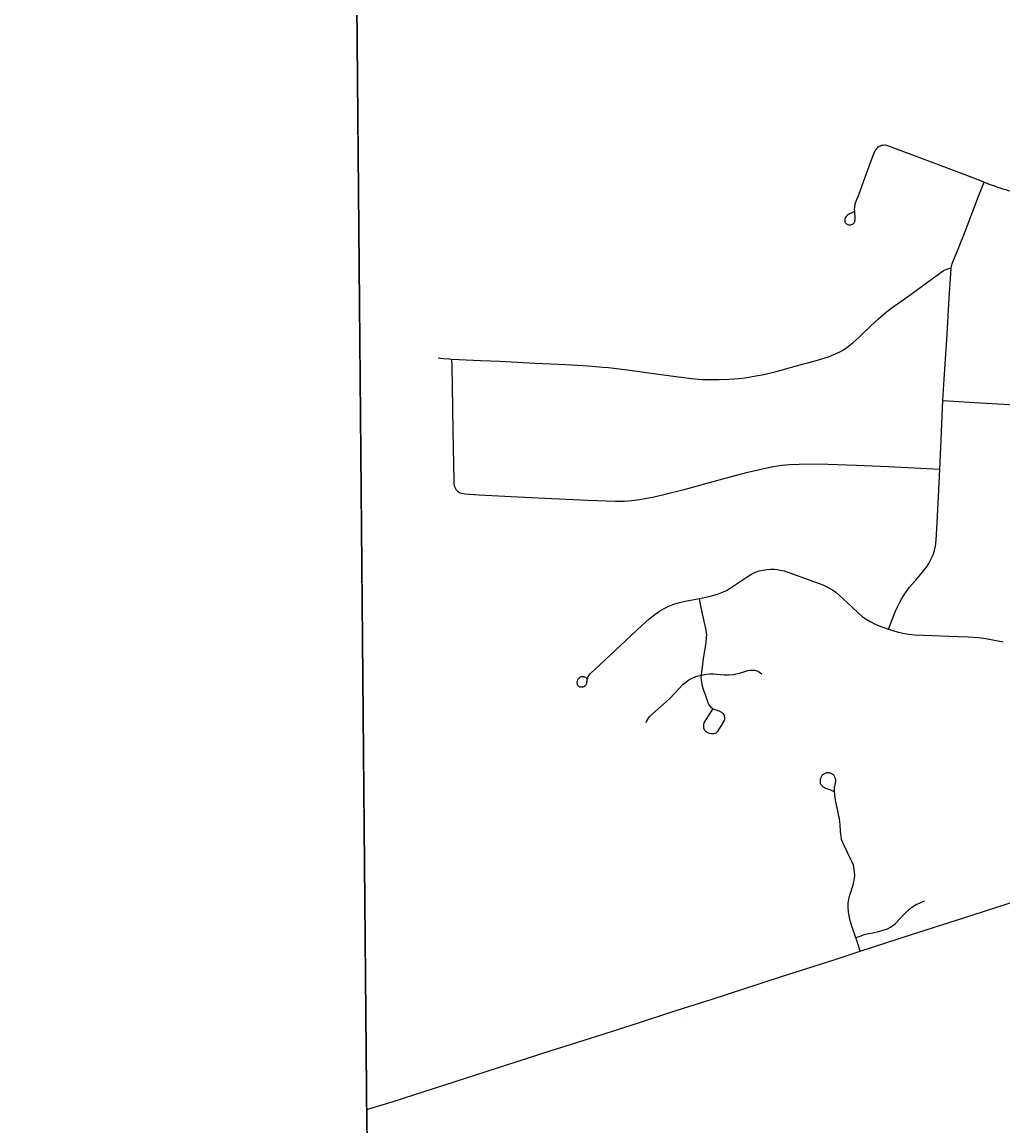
# Model space of a CAD drawing. Header units: feet. Extents: x 2113747 to 2516209, y 960708 to 1356798.
# Tile 62 of 92: x 2271117 to 2276679, y 1206469 to 1212729. Entities that reach past the tile are written whole.
import ezdxf

# ---------------------------------------------------------------- set-up
doc = ezdxf.new("R2010")
doc.units = ezdxf.units.FT
doc.header["$LTSCALE"] = 20
doc.header["$MEASUREMENT"] = 0
doc.linetypes.add('OhDOT_USTN3', pattern=[0.22, 0.165, -0.055])
for name, color, linetype in [('GM_X_Adjacent_County', 251, 'OhDOT_USTN3'), ('GM_X_City_Street', 251, 'Continuous'), ('GM_X_County', 251, 'OhDOT_USTN3'), ('GM_X_State_Location', 251, 'Continuous'), ('GM_X_State_Route', 1, 'Continuous')]:
    doc.layers.add(name, color=color, linetype=linetype)
doc.styles.add('Styledgn030', font='dgn030.shx')

msp = doc.modelspace()

# ---------------------------------------------------------------- linework, layer by layer
at = {"layer": 'GM_X_Adjacent_County', "flags": 128}
msp.add_lwpolyline([(2192629.9, 1167519.5), (2192631.2, 1170403.5), (2192632.8, 1173672.8), (2192633.8, 1175629.5), (2192671.1, 1181169.3), (2192669.3, 1184775.1), (2192667.8, 1187766.9), (2192660.9, 1188884.7), (2192638, 1192623.1), (2192637, 1192687), (2192624.5, 1194837.8), (2192737.6, 1194839.7), (2198605.6, 1194974.2), (2199009.7, 1194982.8), (2204631.8, 1195039.6), (2205347.9, 1195050.5), (2205386.6, 1195051.1), (2205910.4, 1195059.1), (2205996.9, 1195060.4), (2208466.7, 1195086.6), (2214754.4, 1195227), (2218436, 1195308), (2224284, 1195428.9), (2225752.4, 1195457.9), (2225462.4, 1195534.2), (2225401.5, 1195595.2), (2225364.4, 1195690.5), (2225385.6, 1195870.7), (2225422.7, 1195968.7), (2225454.5, 1196101.2), (2225555.1, 1196175.4), (2225730, 1196146.2), (2225936.7, 1196103.9), (2226103.6, 1195950.2), (2226196.3, 1195762.1), (2226318.2, 1195778), (2226413.6, 1195876), (2226477.1, 1196119.8), (2226432.1, 1196339.7), (2226254.6, 1196527.8), (2226111.5, 1196633.7), (2226016.1, 1196776.8), (2225706.3, 1197037.8), (2225597.5, 1197214), (2225541.9, 1197428.6), (2225549.8, 1197574.3), (2225533.9, 1197682.9), (2225510.1, 1197751.8), (2225433.3, 1197823.4), (2225319.3, 1197810.1), (2225163, 1197849.8), (2225022.6, 1197884.3), (2224866.2, 1197995.8), (2224773.6, 1198237.6), (2224766.2, 1198416.3), (2224818.6, 1198832.8), (2224831.8, 1198917.6), (2224868.9, 1199050.1), (2224916.6, 1199124.2), (2224988.2, 1199164), (2225078.2, 1199177.2), (2225210.7, 1199142.8), (2225361.7, 1199058), (2225454.5, 1198986.5), (2225541.9, 1198975.9), (2225626.7, 1199020.9), (2225653.2, 1199068.6), (2225634.6, 1199164), (2225576.3, 1199317.6), (2225558.1, 1199409.1), (2225502.1, 1199640.9), (2225359.1, 1199810.4), (2225210.7, 1199887.3), (2225033.2, 1199916.4), (2224903.4, 1199927), (2224733.8, 1199887.3), (2224588.1, 1199836.9), (2224426.5, 1199852.8), (2224304.6, 1199924.4), (2224140.3, 1200009.2), (2224033.1, 1200099.2), (2223933.7, 1200223.8), (2223870.1, 1200324.4), (2223843.6, 1200456.9), (2223875.4, 1200570.8), (2223989.3, 1200713.9), (2224135, 1200891.4), (2224264.9, 1201013.3), (2224315.2, 1201058.3), (2224325.8, 1201095.4), (2224307.2, 1201143.1), (2224270.1, 1201185.5), (2224190.7, 1201257), (2224050.2, 1201262.3), (2223875.4, 1201254.4), (2223719.1, 1201259.7), (2223624.4, 1201296.8), (2223554.8, 1201352.4), (2223464.7, 1201458.4), (2223422.3, 1201569.7), (2223427.6, 1201646.5), (2223462.1, 1201752.5), (2223552.1, 1201842.6), (2223692.6, 1201903.5), (2223840.9, 1201967.1), (2223893.9, 1201998.9), (2223939, 1202043.9), (2223962.8, 1202134), (2223909.8, 1202269.1), (2223851.5, 1202340.7), (2223774.7, 1202356.6), (2223692.6, 1202348.6), (2223578.6, 1202303.6), (2223491.2, 1202258.5), (2223382.6, 1202226.8), (2223303.1, 1202247.9), (2223247.5, 1202300.9), (2223215.7, 1202377.8), (2223197.1, 1202483.7), (2223244.8, 1202642.7), (2223353.4, 1202799), (2223454.1, 1202942.1), (2223462.1, 1203018.9), (2223462.1, 1203064), (2223390.5, 1203188.5), (2223235.7, 1203282.8), (2223181.3, 1203339.3), (2223130.4, 1203395.8), (2223116.3, 1203463.6), (2223153, 1203562.4), (2223226.5, 1203633.1), (2223288.6, 1203695.2), (2223316.9, 1203765.9), (2223297.1, 1203887.3), (2223251.9, 1203949.5), (2223175.6, 1203974.9), (2223085.2, 1203955.1), (2223006.1, 1203918.4), (2222935.5, 1203853.4), (2222850.7, 1203698), (2222740.6, 1203607.6), (2222675.6, 1203593.5), (2222616.2, 1203610.5), (2222559.7, 1203698), (2222463.7, 1204073.8), (2222458, 1204285.7), (2222497.6, 1204359.1), (2222596.5, 1204452.4), (2222805.5, 1204585.1), (2222929.8, 1204675.6), (2222992, 1204740.5), (2223006.1, 1204788.6), (2222972.2, 1204847.9), (2222910.1, 1204912.9), (2222760.3, 1204955.2), (2222599.3, 1204969.4), (2222480.6, 1205008.9), (2222404.4, 1205076.7), (2222263.1, 1205240.6), (2222181.2, 1205336.6), (2222079.5, 1205407.3), (2221966.5, 1205441.2), (2221881.7, 1205472.2), (2221797, 1205516.5), (2221703.7, 1205619.2), (2221630.3, 1205687), (2221562.5, 1205698.3), (2221463.6, 1205681.3), (2221311, 1205613.5), (2221195.2, 1205576.8), (2221070.9, 1205582.4), (2220859, 1205622), (2220743.2, 1205681.3), (2220576.5, 1205822.6), (2220455, 1205944), (2220302.4, 1206023.1), (2220181, 1206074), (2220090.6, 1206150.3), (2220048.2, 1206308.5), (2220039.7, 1206483.6), (2219974.7, 1206616.4), (2219935.2, 1206709.7), (2219898.5, 1206817), (2219906.9, 1206918.7), (2220005.8, 1207031.7), (2220152.7, 1207136.3), (2220291.1, 1207226.7), (2220373.1, 1207288.8), (2220421.9, 1207378.1), (2220410.9, 1207565.9), (2220407.2, 1207760.7), (2220339.7, 1208008), (2220291, 1208255.3), (2220324.8, 1208431.4), (2220444.6, 1208768.6), (2220470.9, 1208944.7), (2220422.2, 1209154.5), (2220328.5, 1209281.8), (2220103.7, 1209491.7), (2219826.5, 1209709), (2219691.6, 1209851.3), (2219429.3, 1210203.5), (2219283.2, 1210473.3), (2219245.7, 1210694.3), (2219320.7, 1211065.2), (2219356.9, 1211201.2), (2219410.6, 1211402.4), (2219451.8, 1211743.4), (2219388.1, 1211971.9), (2219215.8, 1212230.4), (2219028.4, 1212466.5), (2218661.3, 1212777.4), (2218365.3, 1213088.4), (2218207.9, 1213346.9), (2218114.2, 1213710.3), (2218088, 1214032.6), (2218118, 1214403.5), (2218200.4, 1214647), (2218372.8, 1214973), (2218440.2, 1215096.6), (2218541.4, 1215411.3), (2218635, 1215696.1), (2218743.7, 1215898.4), (2218886.1, 1216149.4), (2219047.2, 1216370.4), (2219095.9, 1216516.6), (2219144.6, 1216741.4), (2219144.6, 1216921.2), (2219118.3, 1217142.2), (2219133.3, 1217333.3), (2219144.6, 1217520.7), (2219065.9, 1217816.6), (2219058.4, 1218048.9), (2219054.6, 1218326.2), (2219075.1, 1218515), (2219103.6, 1218655.5), (2219090, 1218753.5), (2219032.2, 1218921.9), (2218878.6, 1219180.4), (2218788.6, 1219296.6), (2218691.2, 1219360.2), (2218575.1, 1219379), (2218297.8, 1219382.7), (2217968.1, 1219292.8), (2217739.6, 1219274.1), (2217544.8, 1219307.8), (2217436.1, 1219296.6), (2217237.5, 1219296.6), (2217140.1, 1219345.3), (2217039, 1219457.7), (2216781, 1219756.6), (2216623.1, 1220057.1), (2216570, 1220251), (2216533.2, 1220570.4), (2216540.7, 1220686.5), (2216551.9, 1220843.9), (2216668.1, 1220915.1), (2216847.9, 1220915.1), (2217027.7, 1220836.4), (2217394.9, 1220686.5), (2217522.3, 1220769), (2217675.9, 1220956.3), (2217732.1, 1221094.9), (2217720.9, 1221244.8), (2217683.4, 1221394.7), (2217559.6, 1221466.3), (2217447.4, 1221394.7), (2217323.7, 1221398.4), (2217147.6, 1221465.8), (2216990.3, 1221615.7), (2216922.8, 1221671.9), (2216776.7, 1221754.3), (2216638.1, 1221784.3), (2216499.5, 1221758.1), (2216364.6, 1221701.9), (2216282.2, 1221679.4), (2216188.5, 1221761.8), (2216154.8, 1221904.2), (2216195, 1221993.3), (2217854.6, 1222013.8), (2218902.3, 1222026.2), (2221110.2, 1222044.8), (2224969.7, 1222054.4), (2226270.9, 1222054.4), (2227184.2, 1222047.2), (2228798.4, 1222028), (2230481.2, 1221983), (2231335, 1221970.9), (2233013.3, 1221964.2), (2233375.5, 1221985.7), (2235298.9, 1222030.3), (2235886, 1222018.9), (2238008.6, 1221951.6), (2239797.9, 1221947.1), (2240042.3, 1221946.5), (2240473.1, 1221945.4), (2240926.8, 1221944.3), (2242478.9, 1221940.4), (2243220.1, 1221938.8), (2246206.9, 1221908.5), (2259652.5, 1221764.6), (2265464.6, 1221710.9), (2271661.6, 1221657), (2271878.3, 1221655.1), (2272245.5, 1221652), (2272941.3, 1221646.2), (2272946, 1221095.4), (2272949.1, 1220734.4), (2272952.1, 1220381.2), (2272955.4, 1219996), (2272959.4, 1219526.6), (2272961.9, 1219224.8), (2272968.2, 1218487.3), (2272977.4, 1217406), (2272974.8, 1216501), (2272990.9, 1215563.4), (2273071.2, 1206556.1), (2273192.8, 1198453.5), (2273152, 1195400.2), (2273227.8, 1192712.3), (2273176, 1191452.9), (2273163.7, 1190519), (2273216.2, 1187364.3), (2273321.3, 1182083.5), (2273359.1, 1179653.6), (2273351.3, 1179125), (2273357.7, 1177775.8), (2273384.1, 1177023.3), (2273394.3, 1176620.2), (2273391.7, 1176176.2), (2273414.8, 1174719.8), (2273428, 1173103.9), (2273425.8, 1173043.6), (2273462.1, 1168895.5), (2273464.5, 1168621), (2273485.8, 1167056), (2273539.3, 1163371.7), (2273559.6, 1160545.6), (2273585.4, 1158808.2), (2273596.3, 1155295.4), (2273631.6, 1150488), (2273636.5, 1149823), (2273644.5, 1148717.3), (2273648.4, 1148193.1), (2273652, 1147705.5), (2273706.6, 1144116.6), (2273707.6, 1143905.8), (2273727.1, 1137671.6), (2273735.1, 1134958.5), (2273761.9, 1131307.3), (2273776.3, 1128907.7), (2273781.7, 1128012.6), (2273782.4, 1127896.3), (2273784.2, 1127598.8), (2273791.5, 1126394.8), (2273793.6, 1126045), (2273794.2, 1125937.8), (2273799.7, 1125028), (2273809.4, 1124393.2), (2273866, 1121326.5), (2273859.4, 1119169.8), (2273876.6, 1118816.7), (2273877.6, 1116829.3), (2273844.6, 1115019.5), (2273847.8, 1114656.2), (2273851, 1114280.8), (2273852.3, 1114201.4), (2273856.5, 1113636.4), (2273857.2, 1113574.9), (2273859.5, 1113280.7), (2273861.4, 1113068.9), (2273868, 1112293.9), (2273872.2, 1111793.8), (2273877.5, 1111173.5), (2273881.1, 1110747.6), (2273883.9, 1110420.3), (2273884.8, 1110318.2), (2273888.6, 1109866.3), (2273890, 1109707.5), (2273891.8, 1109492.1), (2273890.4, 1108659.3), (2273894.8, 1107881.1), (2273927.6, 1105260.2), (2273922.8, 1103968.8), (2273943.7, 1101977.2), (2274002.6, 1096381.5), (2274018.6, 1094549.4), (2274044.9, 1093010.2), (2274048.7, 1092052.6), (2274067.2, 1090515.4), (2273842.4, 1090510.7), (2272585.3, 1090487.3), (2271751, 1090471.4), (2270733.1, 1090435.2), (2268200, 1090404.7), (2267777.9, 1090417.9), (2267760.3, 1089303.9), (2267673.8, 1087761.6), (2267628.1, 1085889.8), (2267594, 1084591.7), (2267582.7, 1084034.8), (2267570.3, 1083741), (2267407.2, 1076550.8), (2267310.2, 1072879), (2267224, 1068545.6), (2267218.3, 1067679.9), (2267123.1, 1064546.5), (2267119.1, 1064405.2), (2267104.5, 1064277.9), (2267008.7, 1060529.1), (2266029.7, 1060557.9), (2264763.9, 1060590.1), (2264178.8, 1060604.7), (2263522.7, 1060622.5), (2262904.9, 1060648.5), (2262577.6, 1060658), (2262494, 1060660.5), (2262467.7, 1060661.6), (2262069.3, 1060670.2), (2259905, 1060723.2), (2259350.2, 1060738.4), (2254917, 1060859.8), (2252021.6, 1060939.2), (2251064.1, 1060965.4), (2247613.1, 1061077.2), (2245772.7, 1061157), (2240478.8, 1061338.5), (2240258.8, 1061346.5), (2239174.2, 1061389.9), (2237828.1, 1061435.5), (2234872.6, 1061543.7), (2228637.7, 1061772), (2226856.4, 1061837.2), (2226221.3, 1061860.2), (2224371, 1061928), (2218716.2, 1062135.2), (2216024.1, 1062233.7), (2214252.3, 1062298.5), (2212077.5, 1062441.6), (2210447.7, 1062486), (2205425.9, 1062621.2), (2204591.8, 1062651.7), (2204074.2, 1062670.6), (2204061.3, 1063896.1), (2204018.7, 1067962.2), (2204017.8, 1068050.4), (2203986, 1071081.2), (2203969.1, 1073268.3), (2203919.7, 1078642.6), (2203897.5, 1079534.1), (2203924.1, 1083121.6), (2203902.3, 1084169), (2203923.9, 1085136.9), (2203915.9, 1085866.3), (2203909.3, 1086297.6), (2203904.8, 1086751.9), (2203874, 1089335.2), (2203868.8, 1089766.1), (2203327, 1089754.3), (2199689.1, 1089719.7), (2199501.9, 1089724.5), (2198608.4, 1089725.7), (2198226.9, 1089714.9), (2197797.6, 1089712.6), (2197121.5, 1089708), (2195423.4, 1089702.7), (2195255.6, 1089694.6), (2194546.9, 1089678.2), (2193306.3, 1089676.1), (2192605.8, 1089671.9), (2192619.6, 1092103.3), (2192625.3, 1092537.8), (2192655.8, 1094119.7), (2192658.9, 1095336.3), (2192658, 1095922.6), (2192588.6, 1099321.9), (2192674.5, 1103192.8), (2192654.8, 1107795.5), (2192654.1, 1108034.1), (2192653, 1108439.7), (2192666.1, 1108661.5), (2192655.7, 1108900), (2192656.8, 1109082.6), (2192653.9, 1109924.3), (2192636.4, 1110046.8), (2192644.4, 1110728.7), (2192636.8, 1111737.7), (2192634.1, 1112042.6), (2192629.5, 1112563.6), (2192567, 1113876.2), (2192570.8, 1115766.5), (2192562.7, 1116200.3), (2192562.2, 1116521.2), (2192561.7, 1116842), (2192568.4, 1119398.8), (2192556.7, 1120002.2), (2192551.5, 1123337.2), (2192552.2, 1123393.2), (2192559.7, 1126775.7), (2192557.3, 1127768), (2192541.4, 1130026.9), (2192543.4, 1132645.5), (2192543.5, 1135846.7), (2192542.4, 1136084.5), (2192539.5, 1136744.2), (2192530.1, 1137575), (2192539.4, 1140482.2), (2192538.9, 1143380.8), (2192552.3, 1147211.2), (2192555.8, 1148675.9), (2192557.2, 1148924), (2192558, 1149453.5), (2192561.9, 1150576.9), (2192568.8, 1152460.6), (2192570.2, 1152862.8), (2192571.3, 1153175.8), (2192574.9, 1154176.3), (2192587.8, 1155252.3), (2192594.1, 1158494.9), (2192604.3, 1162456.4), (2192620.3, 1166969.1), (2192629.9, 1167519.5)], dxfattribs=at)
at = {"layer": 'GM_X_City_Street', "flags": 128}
for points in [[(2275837.6, 1211654.2), (2275818.9, 1211645.8), (2275812.8, 1211643), (2275806.5, 1211640), (2275803, 1211637.8), (2275798.3, 1211634.3), (2275794.1, 1211630.6), (2275790.5, 1211626.5), (2275787.2, 1211621.7), (2275784.8, 1211617), (2275783.3, 1211613.3), (2275782.4, 1211609.8), (2275781.8, 1211605.9), (2275782, 1211601.1), (2275782.6, 1211596.8), (2275783.9, 1211592.9), (2275785.6, 1211590.3), (2275787.8, 1211587.6), (2275791.9, 1211584.2), (2275795.8, 1211582.2), (2275800, 1211580.9), (2275804.5, 1211580), (2275808.9, 1211579.6), (2275815.8, 1211580), (2275820.6, 1211580.9), (2275825.2, 1211582.4), (2275829.5, 1211584.8), (2275833.2, 1211588.3), (2275835.1, 1211590.7), (2275837.1, 1211594.1), (2275838.6, 1211598.3), (2275839.7, 1211603.9), (2275840.4, 1211610.4), (2275840.4, 1211618.4), (2275838.8, 1211651.5), (2275838.1, 1211670.8), (2275838.5, 1211678.4), (2275839.3, 1211686.4), (2275840.4, 1211692.5), (2275841.7, 1211698.6), (2275849.2, 1211719.6), (2275857.9, 1211740.7), (2275871.5, 1211776.7), (2275904.6, 1211870.1), (2275945.1, 1211978.7), (2275950.3, 1211991.3), (2275955.5, 1212000.5), (2275961.6, 1212009.1), (2275967.3, 1212015.7), (2275972, 1212020.9), (2275977.9, 1212025), (2275984.2, 1212027.9), (2275989.8, 1212030.4), (2275996.9, 1212031.4), (2276005.1, 1212032.6), (2276012, 1212032.1), (2276019.8, 1212030.8), (2276030.2, 1212027.3), (2276039.3, 1212023.9), (2276266.2, 1211937.7), (2276462.9, 1211864.3), (2276560.6, 1211826.1), (2276572.3, 1211821.6)], [(2276385.9, 1211336), (2276392, 1211358.2), (2276395.4, 1211368.6), (2276399.2, 1211378.4), (2276420.7, 1211431.6), (2276471, 1211556.1), (2276539.2, 1211736.8), (2276565, 1211802.7), (2276572.3, 1211821.6)], [(2276572.3, 1211821.6), (2276606.7, 1211808.5), (2276678.3, 1211784), (2276694, 1211779.2), (2276709.8, 1211774.6), (2276725.6, 1211770.3), (2276754.4, 1211763.5), (2276796.1, 1211754.3), (2276834.9, 1211746.7), (2276870.6, 1211741.7), (2277000.8, 1211726.8), (2277202.6, 1211703.8), (2277355.7, 1211686.8), (2277396.8, 1211682.2)], [(2273552.9, 1210818.4), (2273595.4, 1210816.4), (2273716.2, 1210810.3), (2273825.8, 1210805.5), (2274025.6, 1210795.2), (2274159.8, 1210788.8), (2274231.9, 1210785.5), (2274297.3, 1210781.5), (2274349.6, 1210777.6), (2274410.1, 1210772.2), (2274443.1, 1210769.6), (2274473.3, 1210766.3), (2274563.4, 1210754.3), (2274738.7, 1210730), (2274839.6, 1210716.9), (2274913, 1210707.3), (2274951.2, 1210704.2), (2274975.9, 1210702.5), (2275009.8, 1210701.9), (2275069.3, 1210701.2), (2275126.6, 1210703.7), (2275183.9, 1210708.5), (2275215.2, 1210712.4), (2275239.1, 1210715.9), (2275278.2, 1210722.3), (2275314.7, 1210728.8), (2275337.7, 1210734), (2275386.8, 1210745.7), (2275501.4, 1210777), (2275627.2, 1210811.9), (2275690.1, 1210831.2), (2275721.1, 1210843), (2275751.3, 1210856.9), (2275774.4, 1210870.2), (2275801.6, 1210889.1), (2275830.1, 1210911.8), (2275862, 1210940.5), (2275930.7, 1211006.5), (2275974, 1211046.4), (2276018.2, 1211085), (2276048.9, 1211109.1), (2276158.2, 1211185.3), (2276252, 1211253.5), (2276341.2, 1211318.8), (2276351.6, 1211323.9), (2276361.8, 1211328), (2276385.9, 1211336)], [(2276338.9, 1210583.8), (2276345.6, 1210704.3), (2276362.9, 1210959.7), (2276374.5, 1211162.8), (2276383.7, 1211302.9), (2276385.9, 1211336)], [(2273476.5, 1210825.2), (2273506, 1210821.7), (2273539.8, 1210819.1), (2273552.9, 1210818.4)], [(2273552.9, 1210818.4), (2273553.4, 1210775.2), (2273557.3, 1210543.3), (2273560.6, 1210409), (2273564.8, 1210126.7), (2273565.5, 1210110.9), (2273567.8, 1210098.6), (2273572.2, 1210087.4), (2273578.7, 1210077), (2273586.6, 1210067.9), (2273593.6, 1210062.5), (2273601.6, 1210058.9), (2273610.3, 1210056.7), (2273627.7, 1210054.3), (2273708.4, 1210047.7), (2273891.3, 1210037.7), (2274081.5, 1210028.9), (2274322.5, 1210017.9), (2274481.8, 1210012.6), (2274533.1, 1210011.8), (2274575.2, 1210015.2), (2274619.1, 1210021.7), (2274650.9, 1210027.8), (2274702.3, 1210037.5), (2274763, 1210051.3), (2274870.9, 1210079.1), (2275111.5, 1210145.3), (2275232.5, 1210176.2), (2275315.6, 1210196.1), (2275377, 1210208.5), (2275425.8, 1210216.2), (2275468.6, 1210220.3), (2275524.5, 1210222.9), (2275596.9, 1210223.6), (2275685.7, 1210222.2), (2275849.6, 1210216.3), (2276030, 1210208.6), (2276322, 1210193.3)], [(2276322, 1210193.3), (2276328, 1210317.3), (2276338.9, 1210583.8)], [(2276338.9, 1210583.8), (2276520.8, 1210572.5), (2276716.1, 1210559.9), (2276980.2, 1210543.6)], [(2276030.3, 1209285.6), (2276050, 1209335.6), (2276069, 1209383.7), (2276079.9, 1209408.9), (2276092, 1209435.4), (2276105.1, 1209459.7), (2276115, 1209475.7), (2276124.3, 1209490), (2276137.2, 1209507.9), (2276150, 1209524.5), (2276184.4, 1209564.5), (2276223.3, 1209608.7), (2276245.4, 1209638.1), (2276259.1, 1209658.7), (2276271.3, 1209681.4), (2276282.8, 1209708.2), (2276291, 1209732.6), (2276296.6, 1209757.8), (2276300.9, 1209790.8), (2276306.4, 1209891.2), (2276316.2, 1210074.7), (2276322, 1210193.3)], [(2274957.6, 1209460.6), (2274984.4, 1209465.5), (2275026.3, 1209474.9), (2275061.2, 1209485.2), (2275089.3, 1209495.6), (2275111.6, 1209506.3), (2275133.3, 1209519.3), (2275228.7, 1209583.5), (2275253.7, 1209598.3), (2275276.2, 1209609.3), (2275297.4, 1209616.5), (2275317.8, 1209621.2), (2275339.4, 1209624.6), (2275361, 1209626.3), (2275383.2, 1209625.9), (2275400.9, 1209624.1), (2275416.6, 1209621.6), (2275439.1, 1209616.1), (2275464.8, 1209607.7), (2275616.2, 1209553.6), (2275658.8, 1209537), (2275688.1, 1209523.2), (2275712.5, 1209509.1), (2275731.6, 1209495.6), (2275748.8, 1209481), (2275823.2, 1209411.9), (2275858.8, 1209377.9), (2275881.6, 1209358.6), (2275903.3, 1209343.1), (2275926.2, 1209329.5), (2275958.8, 1209313.2), (2275992.3, 1209299.1), (2276030.3, 1209285.6)], [(2274320.5, 1209006.6), (2274316.4, 1209009.7), (2274312.5, 1209011.9), (2274308.6, 1209013.8), (2274303, 1209016), (2274298.6, 1209016.6), (2274294.3, 1209016.6), (2274288.2, 1209015.5), (2274284.5, 1209014.5), (2274281.6, 1209013.2), (2274278.6, 1209011.2), (2274275.2, 1209008.9), (2274272.8, 1209006.7), (2274270.2, 1209003.6), (2274268, 1209000.6), (2274266.2, 1208996.6), (2274265.2, 1208993.4), (2274264, 1208989.3), (2274263.4, 1208985.6), (2274263.3, 1208981.6), (2274263.9, 1208977.3), (2274264.7, 1208973.7), (2274266.4, 1208969.9), (2274268.8, 1208966.4), (2274271.9, 1208963.4), (2274275.4, 1208961.1), (2274279.2, 1208959.6), (2274283.2, 1208958.8), (2274287.3, 1208958.4), (2274291.4, 1208958.4), (2274295.1, 1208958.9), (2274299.7, 1208960), (2274303.4, 1208961.5), (2274307.3, 1208963.9), (2274310.5, 1208966.3), (2274313.2, 1208969.3), (2274315.1, 1208972.3), (2274317.3, 1208976.7), (2274318.8, 1208980.8), (2274319.9, 1208985.8), (2274321, 1208992.1), (2274322, 1208997.9), (2274324.5, 1209009.1), (2274327.5, 1209017.5), (2274332.7, 1209025.1), (2274340.7, 1209034.3), (2274508, 1209191), (2274632.4, 1209307.8), (2274671.3, 1209342.4), (2274704.3, 1209369.1), (2274731, 1209387.6), (2274759, 1209404), (2274785.4, 1209416.6), (2274813.5, 1209427.6), (2274844.4, 1209437.3), (2274877.9, 1209445.9), (2274957.6, 1209460.6)], [(2274969.9, 1209026), (2274982.1, 1209120.7), (2274995.7, 1209208.3), (2274998.9, 1209241), (2274999.3, 1209253.1), (2274998.4, 1209263.9), (2274995.4, 1209283.3), (2274974.6, 1209372.9), (2274964, 1209427.7), (2274957.6, 1209460.6)], [(2276030.3, 1209285.6), (2276035.8, 1209283.6), (2276080.1, 1209270.4), (2276112.4, 1209262.9), (2276145.1, 1209257.6), (2276178, 1209254.6), (2276279.8, 1209250.3), (2276371.7, 1209247.2), (2276483, 1209242.9), (2276541.1, 1209238.6), (2276581.8, 1209233.4), (2276631.9, 1209224.5), (2276680.4, 1209214.6)], [(2274656.4, 1208757.2), (2274660.2, 1208766), (2274669.5, 1208780.6), (2274676.8, 1208790.2), (2274690.6, 1208804), (2274757.1, 1208862.1), (2274790.7, 1208893.2), (2274866.8, 1208974.3), (2274883.1, 1208988.4), (2274897.9, 1208998.8), (2274917, 1209008.8), (2274937, 1209017.5), (2274951.7, 1209021.8), (2274969.9, 1209026)], [(2275033, 1208831.9), (2275023.2, 1208817.2), (2275008.2, 1208794.8), (2274988.3, 1208763.9), (2274983.9, 1208755.1), (2274981.3, 1208745.7), (2274980.7, 1208735.9), (2274981.7, 1208726), (2274985, 1208716.8), (2274988, 1208712.7), (2274991.4, 1208709), (2274998.4, 1208703.2), (2275002.7, 1208700.8), (2275007.3, 1208698.6), (2275016.7, 1208695.4), (2275026.4, 1208694), (2275036.3, 1208694.3), (2275041.6, 1208695.1), (2275047.3, 1208696.4), (2275052.1, 1208698.4), (2275057, 1208702.3), (2275063.6, 1208710.1), (2275084, 1208739.4), (2275097.2, 1208762), (2275100.5, 1208768.9), (2275102, 1208775.2), (2275102.4, 1208780.5), (2275102, 1208785.2), (2275101.2, 1208790.2), (2275100.1, 1208795), (2275097.5, 1208799.7), (2275094.9, 1208803.7), (2275091.2, 1208808.2), (2275084.5, 1208813.8), (2275078.1, 1208817.8), (2275070.4, 1208821.2), (2275063.9, 1208823.7), (2275055, 1208826.5), (2275045, 1208829.5), (2275038.6, 1208832.1), (2275033.2, 1208835.2), (2275025.4, 1208841.1), (2275019, 1208848.9), (2275012.1, 1208859.5), (2275006.1, 1208874.8), (2274993.8, 1208908.9), (2274983.2, 1208939), (2274978.3, 1208955.5), (2274973.9, 1208973.6), (2274969.5, 1208996.2), (2274968.7, 1209010.1), (2274969.9, 1209026)], [(2274969.9, 1209026), (2274995.4, 1209030.9), (2275016.9, 1209032.9), (2275035.3, 1209032.4), (2275097.9, 1209027.4), (2275124.1, 1209027.3), (2275150.2, 1209029.4), (2275164.2, 1209032.1), (2275175.9, 1209034.5), (2275198, 1209040.6), (2275232.7, 1209051.2), (2275245.5, 1209053.7), (2275261.9, 1209054.4), (2275271.6, 1209053.5), (2275284, 1209049.7), (2275295.2, 1209044.3), (2275303.9, 1209038.9), (2275311.9, 1209032.9)], [(2275845.1, 1207536.8), (2275843.6, 1207541.2), (2275826.5, 1207590.8), (2275813.5, 1207631.7), (2275806.4, 1207660.8), (2275802.9, 1207684), (2275801.5, 1207707.4), (2275802.2, 1207730.9), (2275805.4, 1207754.2), (2275810.8, 1207777), (2275830.1, 1207836.4), (2275835.9, 1207862), (2275838, 1207873.4), (2275838.7, 1207883.8), (2275838.9, 1207895.2), (2275837.9, 1207906.1), (2275835.9, 1207926.5), (2275831.2, 1207946.8), (2275824.5, 1207964.2), (2275817.6, 1207979.8), (2275779.6, 1208058.3), (2275774.9, 1208067.4), (2275769.5, 1208079.7), (2275764.7, 1208093.4), (2275761, 1208112.3), (2275758.2, 1208139), (2275755.9, 1208178.3), (2275754.2, 1208194.4), (2275751.9, 1208212.2), (2275748.9, 1208226.5), (2275743.1, 1208255.2), (2275731, 1208306.5), (2275727.2, 1208329.6), (2275724.4, 1208366), (2275724.2, 1208386.2), (2275724.8, 1208391.7), (2275725.5, 1208396), (2275726.3, 1208400), (2275727, 1208403.6), (2275728.1, 1208408), (2275729.2, 1208412.3), (2275730.3, 1208417.3), (2275730.9, 1208422.5), (2275731.2, 1208427), (2275731, 1208431.3), (2275729.9, 1208437.5), (2275728.7, 1208442.5), (2275726.8, 1208446.8), (2275724.8, 1208450.4), (2275722.1, 1208454.6), (2275719.5, 1208457.4), (2275715.6, 1208460.9), (2275712.8, 1208463.2), (2275707.9, 1208466.2), (2275702.3, 1208468.8), (2275697.5, 1208470.1), (2275692.3, 1208470.9), (2275687.8, 1208471.4), (2275683.4, 1208471.2), (2275679.5, 1208470.7), (2275674.3, 1208469.4), (2275670.4, 1208467.9), (2275667.1, 1208466.6), (2275663.2, 1208464.4), (2275659.3, 1208462.1), (2275656.3, 1208459.5), (2275653.2, 1208455.8), (2275650.2, 1208451.6), (2275647.8, 1208447.7), (2275645.9, 1208443.6), (2275644.4, 1208439), (2275643.2, 1208435.1), (2275642.6, 1208430.8), (2275642, 1208426.3), (2275642.4, 1208421.9), (2275642.7, 1208417.6), (2275643.6, 1208413.4), (2275645.3, 1208409.3), (2275647.4, 1208405.2), (2275649.6, 1208401.7), (2275651.9, 1208398.9), (2275655.5, 1208395.3), (2275658.8, 1208392.4), (2275662.7, 1208390), (2275668.2, 1208387.3), (2275673.9, 1208384.7), (2275696, 1208376.1), (2275705.1, 1208372.4), (2275720.1, 1208365)], [(2275845.1, 1207536.8), (2275869, 1207545.3), (2275893.7, 1207553.9), (2275916, 1207559.7), (2275941.1, 1207564.6), (2275974, 1207571.3), (2275999.3, 1207578.2), (2276023.9, 1207587.5), (2276041.5, 1207596.1), (2276055.4, 1207605), (2276070.4, 1207617.6), (2276093.2, 1207641), (2276125.9, 1207678), (2276140.3, 1207691.5), (2276155.4, 1207704.1), (2276171.6, 1207715.3), (2276187.7, 1207724.5), (2276209.5, 1207734.6), (2276233.5, 1207745.4)], [(2275869.3, 1207459.3), (2275855.6, 1207504.1), (2275845.1, 1207536.8)]]:
    msp.add_lwpolyline(points, dxfattribs=at)
at = {"layer": 'GM_X_County', "flags": 128}
msp.add_lwpolyline([(2353397.3, 1222450.6), (2356857.8, 1222526.2), (2358764.2, 1222567.9), (2364179.8, 1222723), (2365829.3, 1222755.4), (2369644.5, 1222836), (2372194.3, 1222881.1), (2374472.3, 1222923.6), (2379690, 1223029.2), (2379735.3, 1219825.9), (2379742.5, 1219374.1), (2379833.5, 1216178.2), (2380013.7, 1209139.3), (2380002.9, 1203412.7), (2380022.1, 1202248.7), (2380179.5, 1195355.7), (2380181.1, 1194352.1), (2380358.7, 1187411.8), (2380412.2, 1186569.4), (2380419, 1184192.9), (2380463.4, 1181822.8), (2380682.1, 1170162.6), (2380745.6, 1166807.5), (2380770.9, 1165044.4), (2380823.5, 1161381.7), (2380824.4, 1161039), (2380878.4, 1157551.6), (2380892.1, 1156694), (2381025.8, 1152330.2), (2381034.1, 1152022.9), (2381157.7, 1145149.6), (2381235.2, 1140057.3), (2381268.9, 1137567.7), (2381333.6, 1132856.3), (2381336.2, 1132676.3), (2381342.7, 1132209.7), (2381380.2, 1130882.5), (2381387.9, 1130504.3), (2381408.6, 1129490.6), (2381421.5, 1128859.1), (2381523.9, 1123852.6), (2381544, 1122871.8), (2381624.1, 1118858), (2381679.2, 1116097), (2382044.1, 1104151.5), (2382074.4, 1096083.3), (2382125.5, 1091786.6), (2380307.4, 1091765.7), (2379220.6, 1091753.5), (2378988.2, 1091750.9), (2374063.3, 1091695.8), (2368828.8, 1091636.7), (2365146.5, 1091594.1), (2364291.2, 1091584.2), (2363494.4, 1091575), (2360810.6, 1091544.4), (2360599, 1091542), (2358847.6, 1091522.2), (2355371.4, 1091476.5), (2352195.1, 1091434.8), (2348514, 1091386.5), (2345660.7, 1091348.1), (2342696.5, 1091308), (2341798.6, 1091295.9), (2335156.9, 1091206), (2333215.9, 1091179.6), (2331836.7, 1091160.8), (2328725.2, 1091118.3), (2328614.6, 1091116.8), (2326938, 1091094), (2326731.9, 1091091.2), (2324107.7, 1091055.6), (2318106.7, 1090974.3), (2313863.2, 1090916.7), (2307056.5, 1090902.7), (2301402.5, 1090840.2), (2299895.2, 1090830.9), (2299145.4, 1090827), (2298147.3, 1090820), (2294564.9, 1090799.7), (2294189.7, 1090794.9), (2291695.4, 1090779.5), (2287536.2, 1090732.9), (2283974.2, 1090692.1), (2281183.7, 1090660.2), (2280571.3, 1090645.8), (2279736.9, 1090638.3), (2276110.5, 1090564), (2275964.5, 1090560.6), (2275353.8, 1090543.6), (2275299.8, 1090544.7), (2274067.2, 1090515.4), (2274048.7, 1092052.6), (2274044.9, 1093010.2), (2274018.6, 1094549.4), (2274002.6, 1096381.5), (2273943.7, 1101977.2), (2273922.8, 1103968.8), (2273927.6, 1105260.2), (2273894.8, 1107881.1), (2273890.4, 1108659.3), (2273891.8, 1109492.1), (2273890, 1109707.5), (2273888.6, 1109866.3), (2273884.8, 1110318.2), (2273883.9, 1110420.3), (2273881.1, 1110747.6), (2273877.5, 1111173.5), (2273872.2, 1111793.8), (2273868, 1112293.9), (2273861.4, 1113068.9), (2273859.5, 1113280.7), (2273857.2, 1113574.9), (2273856.5, 1113636.4), (2273852.3, 1114201.4), (2273851, 1114280.8), (2273847.8, 1114656.2), (2273844.6, 1115019.5), (2273877.6, 1116829.3), (2273876.6, 1118816.7), (2273859.4, 1119169.8), (2273866, 1121326.5), (2273809.4, 1124393.2), (2273799.7, 1125028), (2273794.2, 1125937.8), (2273793.6, 1126045), (2273791.5, 1126394.8), (2273784.2, 1127598.8), (2273782.4, 1127896.3), (2273781.7, 1128012.6), (2273776.3, 1128907.7), (2273761.9, 1131307.3), (2273735.1, 1134958.5), (2273727.1, 1137671.6), (2273707.6, 1143905.8), (2273706.6, 1144116.6), (2273652, 1147705.5), (2273648.4, 1148193.1), (2273644.5, 1148717.3), (2273636.5, 1149823), (2273631.6, 1150488), (2273596.3, 1155295.4), (2273585.4, 1158808.2), (2273559.6, 1160545.6), (2273539.3, 1163371.7), (2273485.8, 1167056), (2273464.5, 1168621), (2273462.1, 1168895.5), (2273425.8, 1173043.6), (2273428, 1173103.9), (2273414.8, 1174719.8), (2273391.7, 1176176.2), (2273394.3, 1176620.2), (2273384.1, 1177023.3), (2273357.7, 1177775.8), (2273351.3, 1179125), (2273359.1, 1179653.6), (2273321.3, 1182083.5), (2273216.2, 1187364.3), (2273163.7, 1190519), (2273176, 1191452.9), (2273227.8, 1192712.3), (2273152, 1195400.2), (2273192.8, 1198453.5), (2273071.2, 1206556.1), (2272990.9, 1215563.4), (2272974.8, 1216501), (2272977.4, 1217406), (2272968.2, 1218487.3), (2272961.9, 1219224.8), (2272959.4, 1219526.6), (2272955.4, 1219996), (2272952.1, 1220381.2), (2272949.1, 1220734.4), (2272946, 1221095.4), (2272941.3, 1221646.2), (2274225.6, 1221624.2), (2276583.5, 1221584), (2279435.7, 1221566.7), (2287284, 1221585.8), (2287633.6, 1221586.7), (2288155.2, 1221588), (2289132.5, 1221589), (2291838.4, 1221591.7), (2294723.8, 1221588), (2295595.2, 1221590.6), (2298613, 1221604.6), (2299175.1, 1221608.8), (2303374.4, 1221676), (2308425.8, 1221766), (2313088.3, 1221841.3), (2315599.9, 1221874.5), (2319071, 1221920.3), (2326583.9, 1222060.9), (2327982.2, 1222075.8), (2333341.1, 1222132.7), (2335681.5, 1222157.3), (2338510.3, 1222201), (2341238.8, 1222244.5), (2343737.4, 1222286.4), (2344323.7, 1222288.3), (2349299.7, 1222361.1), (2350843.4, 1222394.8), (2353397.3, 1222450.6)], dxfattribs=at)
at = {"layer": 'GM_X_State_Route', "flags": 128}
msp.add_lwpolyline([(2273077.1, 1206563.5), (2273221.3, 1206607.8), (2273924.3, 1206833.7), (2274117.9, 1206896.3), (2274233.5, 1206933.4), (2274418.1, 1206991.9), (2274611.9, 1207054.1), (2274802.2, 1207116.1), (2275024.4, 1207186.6), (2275424, 1207316.2), (2275721.7, 1207410.3), (2275869.3, 1207459.3), (2275939.2, 1207482.4), (2276154.9, 1207551.8), (2276510.5, 1207665.7), (2276651.2, 1207710.8), (2276879, 1207784.9)], dxfattribs=at)

# ---------------------------------------------------------------- texts
at = {"layer": 'GM_X_State_Location', "insert": (2275109.1, 1207120.5), "char_height": 1, "attachment_point": 5, "line_spacing_factor": 0.8, "style": 'Styledgn030'}
for s in ['{\\Fdgn000|c0;\\C256;s}', '{\\Fdgn000|c0;\\C256;r}']:
    msp.add_mtext(s, dxfattribs=at)
at = {"layer": 'GM_X_State_Location', "insert": (2274857, 1207046.9), "char_height": 1, "attachment_point": 7, "rotation": 0.00001, "line_spacing_factor": 0.8, "style": 'Styledgn030'}
msp.add_mtext('{\\Fdgn000|c0;\\C256;82}', dxfattribs=at)

doc.saveas('drawing.dxf')
